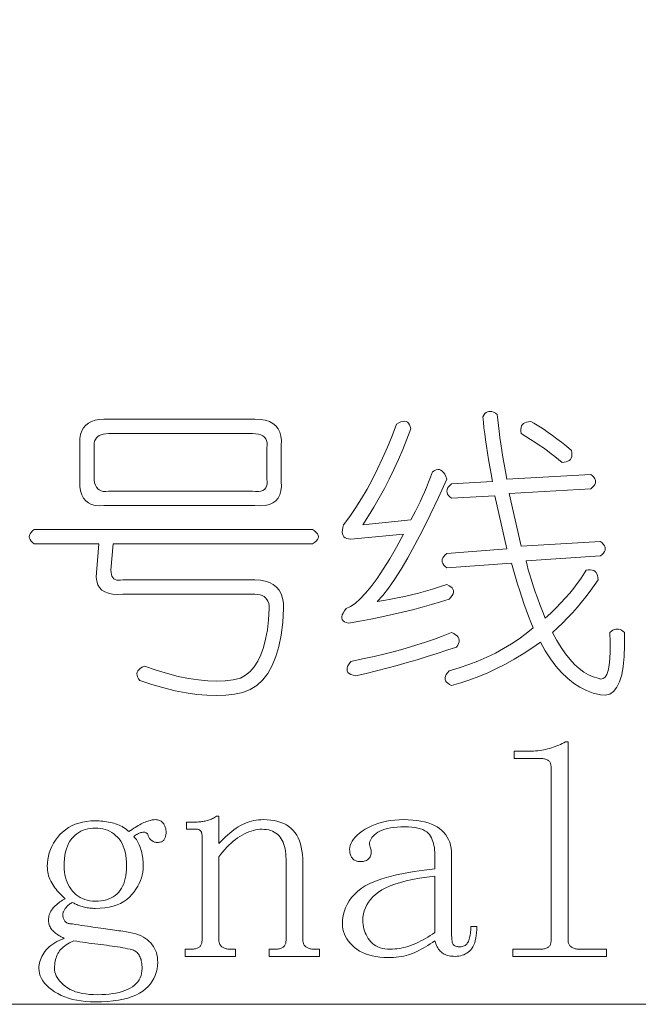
# Model space of a CAD drawing. Extents: x 1 to 297, y 1 to 210.
# Tile 167 of 171: x 209.77 to 215.66, y 94.18 to 103.56. Entities that reach past the tile are written whole.
import ezdxf

# ---------------------------------------------------------------- set-up
doc = ezdxf.new("R2010")
doc.units = 0

msp = doc.modelspace()

# ---------------------------------------------------------------- linework, layer by layer
at = {"color": 7, "lineweight": 13}
msp.add_lwpolyline([(196.6794, 103.5631), (205.8636, 94.1778), (239.0465, 94.1778)], dxfattribs=at)
for points in [[(214.315, 99.8007), (214.3201, 99.7492), (214.326, 99.6955), (214.3329, 99.6395), (214.3407, 99.5812), (214.3493, 99.5207), (214.3589, 99.4578), (214.3694, 99.3927), (214.3809, 99.3252), (214.3932, 99.2555), (214.4065, 99.1835), (215.2065, 99.2292), (215.2229, 99.2155), (215.2357, 99.2018), (215.2449, 99.1881), (215.2504, 99.1744), (215.2522, 99.1607), (215.2504, 99.1469), (215.2449, 99.1332), (215.2357, 99.1195), (215.2229, 99.1058), (215.2065, 99.0921), (214.4293, 99.0464), (214.5436, 98.5435), (215.2979, 98.5892), (215.3144, 98.5755), (215.3272, 98.5618), (215.3363, 98.5481), (215.3418, 98.5344), (215.3436, 98.5207), (215.3418, 98.5069), (215.3363, 98.4932), (215.3272, 98.4795), (215.3144, 98.4658), (215.2979, 98.4521), (214.5893, 98.4064), (214.5994, 98.3639), (214.6113, 98.3186), (214.625, 98.2706), (214.6405, 98.2199), (214.6579, 98.1664), (214.6771, 98.1101), (214.6981, 98.0512), (214.721, 97.9895), (214.7457, 97.925), (214.7722, 97.8578), (214.8254, 97.9076), (214.8755, 97.9565), (214.9224, 98.0045), (214.966, 98.0516), (215.0065, 98.0978), (215.0437, 98.1431), (215.0778, 98.1874), (215.1086, 98.2308), (215.1363, 98.2733), (215.1608, 98.3149), (215.1825, 98.3181), (215.2019, 98.3186), (215.219, 98.3163), (215.2339, 98.3113), (215.2465, 98.3035), (215.2568, 98.293), (215.2648, 98.2797), (215.2705, 98.2637), (215.2739, 98.245), (215.275, 98.2235), (215.2378, 98.1691), (215.1992, 98.1156), (215.1592, 98.0631), (215.1178, 98.0114), (215.075, 97.9607), (215.0309, 97.9108), (214.9854, 97.8619), (214.9386, 97.8139), (214.8904, 97.7668), (214.8408, 97.7207), (214.8821, 97.6464), (214.924, 97.5789), (214.9662, 97.5184), (215.009, 97.4647), (215.0522, 97.4178), (215.0958, 97.3778), (215.14, 97.3447), (215.1845, 97.3184), (215.2296, 97.2989), (215.275, 97.2864), (215.3009, 97.2784), (215.3235, 97.2818), (215.3429, 97.2967), (215.3592, 97.3229), (215.3722, 97.3607), (215.382, 97.4098), (215.3886, 97.4704), (215.3921, 97.5424), (215.3923, 97.6258), (215.3893, 97.7207), (215.403, 97.733), (215.4168, 97.7426), (215.4305, 97.7495), (215.4442, 97.7536), (215.4579, 97.7549), (215.4716, 97.7536), (215.4853, 97.7495), (215.499, 97.7426), (215.5128, 97.733), (215.5265, 97.7207), (215.5283, 97.5995), (215.5246, 97.4921), (215.5155, 97.3984), (215.5009, 97.3184), (215.4808, 97.2521), (215.4552, 97.1995), (215.4241, 97.1607), (215.3875, 97.1355), (215.3454, 97.1241), (215.2979, 97.1264), (215.2305, 97.1437), (215.1653, 97.1684), (215.1025, 97.2004), (215.0419, 97.2397), (214.9836, 97.2864), (214.9276, 97.3403), (214.8739, 97.4016), (214.8225, 97.4701), (214.7733, 97.546), (214.7265, 97.6292), (214.644, 97.5716), (214.561, 97.5177), (214.4776, 97.4674), (214.3937, 97.4208), (214.3093, 97.3778), (214.2245, 97.3385), (214.1393, 97.3028), (214.0536, 97.2708), (213.9674, 97.2425), (213.8808, 97.2178), (213.86, 97.2274), (213.8433, 97.2379), (213.8307, 97.2493), (213.8223, 97.2617), (213.8179, 97.2749), (213.8177, 97.2891), (213.8216, 97.3042), (213.8296, 97.3202), (213.8417, 97.3371), (213.8579, 97.3549), (213.9523, 97.3837), (214.0435, 97.4153), (214.1315, 97.4496), (214.2163, 97.4866), (214.2979, 97.5264), (214.3763, 97.5689), (214.4515, 97.6141), (214.5235, 97.6621), (214.5923, 97.7129), (214.6579, 97.7664), (214.6353, 97.8219), (214.6131, 97.8788), (214.5914, 97.9371), (214.5701, 97.9968), (214.5493, 98.0578), (214.529, 98.1202), (214.5091, 98.184), (214.4897, 98.2491), (214.4707, 98.3156), (214.4522, 98.3835), (213.8351, 98.3378), (213.8186, 98.3515), (213.8058, 98.3652), (213.7966, 98.3789), (213.7912, 98.3927), (213.7893, 98.4064), (213.7912, 98.4201), (213.7966, 98.4338), (213.8058, 98.4475), (213.8186, 98.4612), (213.8351, 98.4749), (214.4065, 98.5207), (214.2922, 99.0235), (213.8808, 99.0007), (213.8643, 99.0144), (213.8515, 99.0281), (213.8424, 99.0418), (213.8369, 99.0555), (213.8351, 99.0692), (213.8369, 99.0829), (213.8424, 99.0967), (213.8515, 99.1104), (213.8643, 99.1241), (213.8808, 99.1378), (214.2693, 99.1607), (214.2561, 99.2327), (214.2437, 99.3024), (214.2323, 99.3698), (214.2218, 99.4349), (214.2122, 99.4978), (214.2035, 99.5584), (214.1957, 99.6167), (214.1889, 99.6727), (214.1829, 99.7264), (214.1779, 99.7778), (214.1875, 99.7945), (214.198, 99.808), (214.2094, 99.8183), (214.2218, 99.8253), (214.235, 99.8292), (214.2492, 99.8299), (214.2643, 99.8274), (214.2803, 99.8217), (214.2972, 99.8128)], [(210.5665, 99.7549), (212.0065, 99.7549), (212.0584, 99.7524), (212.1043, 99.7449), (212.1443, 99.7323), (212.1784, 99.7147), (212.2065, 99.6921), (212.2286, 99.6644), (212.2449, 99.6317), (212.2552, 99.594), (212.2595, 99.5513), (212.2579, 99.5035), (212.2579, 99.1607), (212.2595, 99.1131), (212.2552, 99.0711), (212.2449, 99.0345), (212.2286, 99.0034), (212.2065, 98.9778), (212.1784, 98.9577), (212.1443, 98.9431), (212.1043, 98.9339), (212.0584, 98.9303), (212.0065, 98.9321), (210.5665, 98.9321), (210.523, 98.9303), (210.4842, 98.9339), (210.4499, 98.9431), (210.4202, 98.9577), (210.3951, 98.9778), (210.3745, 99.0034), (210.3585, 99.0345), (210.347, 99.0711), (210.3402, 99.1131), (210.3379, 99.1607), (210.3379, 99.5264), (210.3402, 99.5698), (210.347, 99.6087), (210.3585, 99.6429), (210.3745, 99.6727), (210.3951, 99.6978), (210.4202, 99.7184), (210.4499, 99.7344), (210.4842, 99.7458), (210.523, 99.7527)], [(213.355, 99.7092), (213.377, 99.7211), (213.3971, 99.7293), (213.4154, 99.7339), (213.4318, 99.7348), (213.4465, 99.7321), (213.4593, 99.7257), (213.4702, 99.7156), (213.4794, 99.7019), (213.4867, 99.6845), (213.4922, 99.6635), (213.4547, 99.5639), (213.4154, 99.466), (213.3743, 99.37), (213.3313, 99.2759), (213.2865, 99.1835), (213.2398, 99.093), (213.1914, 99.0043), (213.1411, 98.9175), (213.089, 98.8324), (213.035, 98.7492), (213.4922, 98.7949), (213.5148, 98.8365), (213.537, 98.8791), (213.5587, 98.9225), (213.58, 98.9668), (213.6008, 99.0121), (213.6211, 99.0583), (213.641, 99.1053), (213.6604, 99.1533), (213.6794, 99.2023), (213.6979, 99.2521), (213.7157, 99.2637), (213.7327, 99.2713), (213.7486, 99.2747), (213.7637, 99.274), (213.7779, 99.2692), (213.7912, 99.2603), (213.8035, 99.2473), (213.8149, 99.2301), (213.8254, 99.2089), (213.8351, 99.1835), (213.7544, 99.0073), (213.6769, 98.8443), (213.6026, 98.6946), (213.5315, 98.5581), (213.4636, 98.4349), (213.3989, 98.325), (213.3374, 98.2283), (213.2792, 98.1449), (213.2241, 98.0747), (213.1722, 98.0178), (213.2364, 98.0276), (213.3011, 98.0388), (213.3662, 98.0514), (213.4318, 98.0653), (213.4979, 98.0807), (213.5644, 98.0973), (213.6314, 98.1154), (213.6988, 98.1348), (213.7667, 98.1556), (213.8351, 98.1778), (213.8559, 98.1682), (213.8725, 98.1577), (213.8851, 98.1463), (213.8936, 98.1339), (213.8979, 98.1207), (213.8981, 98.1065), (213.8942, 98.0914), (213.8862, 98.0754), (213.8741, 98.0585), (213.8579, 98.0407), (213.7742, 98.0137), (213.6879, 97.9876), (213.5987, 97.9625), (213.5068, 97.9383), (213.4122, 97.9149), (213.3148, 97.8925), (213.2147, 97.8711), (213.1118, 97.8505), (213.0062, 97.8308), (212.8979, 97.8121), (212.8771, 97.8176), (212.8604, 97.8249), (212.8478, 97.834), (212.8394, 97.845), (212.8351, 97.8578), (212.8348, 97.8724), (212.8387, 97.8889), (212.8467, 97.9072), (212.8588, 97.9273), (212.875, 97.9492), (212.9176, 97.9687), (212.9628, 97.9995), (213.0108, 98.0418), (213.0616, 98.0955), (213.1151, 98.1607), (213.1713, 98.2372), (213.2302, 98.3252), (213.292, 98.4247), (213.3564, 98.5355), (213.4236, 98.6578), (212.9208, 98.6121), (212.8995, 98.6135), (212.8814, 98.6176), (212.8666, 98.6244), (212.8549, 98.634), (212.8465, 98.6464), (212.8412, 98.6615), (212.8392, 98.6793), (212.8403, 98.6999), (212.8447, 98.7232), (212.8522, 98.7492), (212.9107, 98.8288), (212.9674, 98.912), (213.0222, 98.9988), (213.0753, 99.0893), (213.1265, 99.1835), (213.1758, 99.2813), (213.2234, 99.3828), (213.2691, 99.488), (213.313, 99.5968)], [(214.635, 99.7321), (214.6636, 99.717), (214.6945, 99.6992), (214.7276, 99.6786), (214.763, 99.6553), (214.8008, 99.6292), (214.8408, 99.6004), (214.883, 99.5689), (214.9276, 99.5346), (214.9745, 99.4976), (215.0236, 99.4578), (215.0268, 99.4361), (215.0273, 99.4167), (215.025, 99.3995), (215.02, 99.3847), (215.0122, 99.3721), (215.0017, 99.3618), (214.9884, 99.3538), (214.9724, 99.3481), (214.9537, 99.3447), (214.9322, 99.3435), (214.8995, 99.3709), (214.8654, 99.3984), (214.83, 99.4258), (214.7932, 99.4532), (214.7551, 99.4807), (214.7155, 99.5081), (214.6746, 99.5355), (214.6323, 99.5629), (214.5886, 99.5904), (214.5436, 99.6178), (214.5404, 99.6395), (214.54, 99.6589), (214.5423, 99.6761), (214.5473, 99.6909), (214.555, 99.7035), (214.5656, 99.7138), (214.5788, 99.7218), (214.5948, 99.7275), (214.6136, 99.7309)], [(212.1208, 99.4807), (212.1235, 99.5067), (212.1226, 99.53), (212.118, 99.5506), (212.1098, 99.5684), (212.0979, 99.5835), (212.0824, 99.5959), (212.0632, 99.6055), (212.0403, 99.6123), (212.0138, 99.6164), (211.9836, 99.6178), (210.6122, 99.6178), (210.5861, 99.6167), (210.5628, 99.6132), (210.5423, 99.6075), (210.5244, 99.5995), (210.5093, 99.5892), (210.497, 99.5767), (210.4874, 99.5618), (210.4805, 99.5447), (210.4764, 99.5252), (210.4751, 99.5035), (210.4751, 99.2064), (210.4764, 99.1762), (210.4805, 99.1497), (210.4874, 99.1268), (210.497, 99.1076), (210.5093, 99.0921), (210.5244, 99.0802), (210.5423, 99.072), (210.5628, 99.0674), (210.5861, 99.0665), (210.6122, 99.0692), (211.9836, 99.0692), (212.0138, 99.0663), (212.0403, 99.0665), (212.0632, 99.0699), (212.0824, 99.0765), (212.0979, 99.0864), (212.1098, 99.0994), (212.118, 99.1156), (212.1226, 99.1351), (212.1235, 99.1577), (212.1208, 99.1835)], [(209.9036, 98.7035), (212.555, 98.7035), (212.5756, 98.6898), (212.5916, 98.6761), (212.603, 98.6624), (212.6099, 98.6487), (212.6122, 98.6349), (212.6099, 98.6212), (212.603, 98.6075), (212.5916, 98.5938), (212.5756, 98.5801), (212.555, 98.5664), (210.6579, 98.5664), (210.635, 98.3149), (210.6362, 98.2935), (210.6396, 98.2747), (210.6453, 98.2587), (210.6533, 98.2455), (210.6636, 98.2349), (210.6762, 98.2272), (210.691, 98.2221), (210.7082, 98.2199), (210.7276, 98.2203), (210.7493, 98.2235), (212.0065, 98.2235), (212.0586, 98.2208), (212.1052, 98.2125), (212.1464, 98.1988), (212.182, 98.1796), (212.2122, 98.1549), (212.2369, 98.1248), (212.2561, 98.0891), (212.2698, 98.048), (212.278, 98.0013), (212.2808, 97.9492), (212.2728, 97.8178), (212.2579, 97.6978), (212.2362, 97.5892), (212.2076, 97.4921), (212.1722, 97.4064), (212.1299, 97.3321), (212.0808, 97.2692), (212.0248, 97.2178), (211.9619, 97.1778), (211.8922, 97.1492), (211.8124, 97.1339), (211.7285, 97.1245), (211.6405, 97.1211), (211.5484, 97.1236), (211.4522, 97.1321), (211.3519, 97.1465), (211.2474, 97.1668), (211.1388, 97.1931), (211.0261, 97.2253), (210.9093, 97.2635), (210.8974, 97.2813), (210.8892, 97.2983), (210.8846, 97.3143), (210.8837, 97.3293), (210.8865, 97.3435), (210.8929, 97.3568), (210.9029, 97.3691), (210.9166, 97.3805), (210.934, 97.3911), (210.955, 97.4007), (211.067, 97.3625), (211.1745, 97.3303), (211.2773, 97.304), (211.3756, 97.2836), (211.4693, 97.2692), (211.5585, 97.2608), (211.6431, 97.2583), (211.7231, 97.2617), (211.7985, 97.2711), (211.8693, 97.2864), (211.9173, 97.3136), (211.9608, 97.3495), (211.9996, 97.394), (212.0339, 97.4473), (212.0636, 97.5092), (212.0888, 97.5799), (212.1093, 97.6592), (212.1253, 97.7472), (212.1368, 97.8439), (212.1436, 97.9492), (212.1422, 97.9753), (212.1381, 97.9986), (212.1313, 98.0192), (212.1217, 98.037), (212.1093, 98.0521), (212.0942, 98.0644), (212.0764, 98.074), (212.0558, 98.0809), (212.0325, 98.085), (212.0065, 98.0864), (210.7493, 98.0864), (210.6974, 98.0843), (210.6515, 98.0873), (210.6115, 98.0953), (210.5774, 98.1083), (210.5493, 98.1264), (210.5272, 98.1495), (210.5109, 98.1776), (210.5006, 98.2107), (210.4963, 98.2489), (210.4979, 98.2921), (210.5208, 98.5664), (209.9036, 98.5664), (209.8872, 98.5801), (209.8744, 98.5938), (209.8652, 98.6075), (209.8597, 98.6212), (209.8579, 98.6349), (209.8597, 98.6487), (209.8652, 98.6624), (209.8744, 98.6761), (209.8872, 98.6898)], [(213.8808, 97.7207), (213.9018, 97.7111), (213.9192, 97.7005), (213.9329, 97.6891), (213.9429, 97.6768), (213.9493, 97.6635), (213.9521, 97.6493), (213.9512, 97.6343), (213.9466, 97.6183), (213.9384, 97.6013), (213.9265, 97.5835), (213.8346, 97.552), (213.7418, 97.5213), (213.6481, 97.4916), (213.5535, 97.4628), (213.4579, 97.4349), (213.3615, 97.408), (213.2641, 97.3819), (213.1658, 97.3568), (213.0666, 97.3325), (212.9665, 97.3092), (212.9413, 97.3147), (212.9208, 97.322), (212.9048, 97.3312), (212.8933, 97.3421), (212.8865, 97.3549), (212.8842, 97.3696), (212.8865, 97.386), (212.8933, 97.4043), (212.9048, 97.4244), (212.9208, 97.4464), (213.0332, 97.4697), (213.142, 97.4939), (213.2472, 97.5191), (213.3486, 97.5451), (213.4465, 97.5721), (213.5406, 97.6), (213.6312, 97.6288), (213.718, 97.6585), (213.8012, 97.6891)], [(214.6008, 96.5892), (214.6212, 96.5895), (214.6414, 96.5901), (214.6614, 96.5913), (214.6812, 96.5929), (214.7008, 96.5949), (214.7201, 96.5975), (214.7392, 96.6004), (214.758, 96.6039), (214.7766, 96.6077), (214.795, 96.6121), (214.8132, 96.6169), (214.8312, 96.6221), (214.8489, 96.6279), (214.8664, 96.634), (214.8836, 96.6407), (214.9007, 96.6478), (214.9174, 96.6553), (214.934, 96.6633), (214.9504, 96.6717), (214.9665, 96.6807), (214.9893, 96.6807), (214.9893, 94.7949), (214.9896, 94.786), (214.9905, 94.7776), (214.9919, 94.7696), (214.9939, 94.762), (214.9965, 94.755), (214.9996, 94.7483), (215.0033, 94.7421), (215.0076, 94.7364), (215.0125, 94.7312), (215.0179, 94.7264), (215.0238, 94.722), (215.03, 94.7181), (215.0366, 94.7147), (215.0435, 94.7117), (215.0508, 94.7092), (215.0584, 94.7072), (215.0663, 94.7056), (215.0746, 94.7044), (215.0832, 94.7038), (215.0922, 94.7035), (215.355, 94.7035), (215.355, 94.6349), (214.4636, 94.6349), (214.4636, 94.7035), (214.7265, 94.7035), (214.7376, 94.7038), (214.748, 94.7044), (214.7577, 94.7056), (214.7667, 94.7072), (214.775, 94.7092), (214.7827, 94.7117), (214.7897, 94.7147), (214.796, 94.7181), (214.8016, 94.722), (214.8065, 94.7264), (214.8108, 94.7312), (214.8147, 94.7364), (214.8181, 94.7421), (214.8211, 94.7483), (214.8236, 94.755), (214.8257, 94.762), (214.8273, 94.7696), (214.8284, 94.7776), (214.8291, 94.786), (214.8293, 94.7949), (214.8293, 96.4292), (214.8291, 96.4381), (214.8284, 96.4466), (214.8273, 96.4546), (214.8257, 96.4622), (214.8236, 96.4692), (214.8211, 96.4759), (214.8181, 96.482), (214.8147, 96.4877), (214.8108, 96.493), (214.8065, 96.4978), (214.8016, 96.5022), (214.796, 96.506), (214.7897, 96.5095), (214.7827, 96.5124), (214.775, 96.5149), (214.7667, 96.517), (214.7577, 96.5186), (214.748, 96.5197), (214.7376, 96.5204), (214.7265, 96.5207), (214.4751, 96.5207), (214.4751, 96.5892)], [(210.7493, 94.8749), (210.7827, 94.8699), (210.8142, 94.8637), (210.844, 94.8566), (210.8718, 94.8484), (210.8979, 94.8392), (210.9221, 94.829), (210.9445, 94.8177), (210.9651, 94.8055), (210.9838, 94.7921), (211.0008, 94.7778), (211.016, 94.7624), (211.0296, 94.746), (211.0416, 94.7286), (211.052, 94.7101), (211.0608, 94.6907), (211.068, 94.6702), (211.0736, 94.6486), (211.0776, 94.626), (211.08, 94.6024), (211.0808, 94.5778), (211.0793, 94.5442), (211.075, 94.512), (211.0679, 94.4811), (211.0579, 94.4516), (211.045, 94.4235), (211.0293, 94.3968), (211.0108, 94.3714), (210.9893, 94.3474), (210.965, 94.3248), (210.9379, 94.3035), (210.9077, 94.284), (210.8741, 94.2665), (210.8373, 94.2511), (210.7971, 94.2377), (210.7536, 94.2264), (210.7068, 94.2171), (210.6567, 94.2099), (210.6033, 94.2048), (210.5465, 94.2017), (210.4865, 94.2007), (210.4394, 94.2016), (210.3941, 94.2045), (210.3507, 94.2094), (210.3091, 94.2162), (210.2693, 94.2249), (210.2314, 94.2356), (210.1953, 94.2483), (210.161, 94.2628), (210.1285, 94.2794), (210.0979, 94.2978), (210.0697, 94.3175), (210.0444, 94.3378), (210.0221, 94.3587), (210.0028, 94.3801), (209.9865, 94.4021), (209.9731, 94.4247), (209.9627, 94.4478), (209.9553, 94.4715), (209.9508, 94.4958), (209.9493, 94.5207), (209.9499, 94.5367), (209.9516, 94.5527), (209.9545, 94.5687), (209.9585, 94.5847), (209.9636, 94.6007), (209.9699, 94.6167), (209.9773, 94.6327), (209.9859, 94.6487), (209.9956, 94.6647), (210.0065, 94.6807), (210.0186, 94.6963), (210.0321, 94.7113), (210.0469, 94.7256), (210.0632, 94.7392), (210.0808, 94.7521), (210.0997, 94.7643), (210.1201, 94.7759), (210.1418, 94.7867), (210.1649, 94.7969), (210.1893, 94.8064), (210.1759, 94.8133), (210.163, 94.8203), (210.1508, 94.8275), (210.139, 94.8347), (210.1279, 94.8421), (210.1173, 94.8496), (210.1073, 94.8572), (210.0979, 94.8649), (210.0891, 94.8727), (210.0808, 94.8807), (210.0732, 94.8888), (210.0664, 94.8973), (210.0604, 94.9062), (210.0552, 94.9154), (210.0508, 94.9249), (210.0472, 94.9348), (210.0444, 94.9451), (210.0424, 94.9556), (210.0412, 94.9665), (210.0408, 94.9778), (210.0412, 94.9913), (210.0426, 95.0045), (210.0449, 95.0174), (210.0481, 95.0299), (210.0522, 95.0421), (210.0572, 95.0539), (210.0632, 95.0654), (210.07, 95.0765), (210.0778, 95.0873), (210.0865, 95.0978), (210.0958, 95.1079), (210.1057, 95.1177), (210.116, 95.1271), (210.1267, 95.1362), (210.1379, 95.145), (210.1496, 95.1534), (210.1617, 95.1614), (210.1742, 95.1691), (210.1873, 95.1765), (210.2008, 95.1835), (210.1872, 95.1952), (210.174, 95.2073), (210.1612, 95.2199), (210.1487, 95.2329), (210.1365, 95.2464), (210.1246, 95.2603), (210.1132, 95.2747), (210.102, 95.2896), (210.0912, 95.3049), (210.0808, 95.3207), (210.071, 95.3368), (210.0622, 95.3531), (210.0545, 95.3697), (210.0479, 95.3865), (210.0422, 95.4035), (210.0376, 95.4208), (210.034, 95.4383), (210.0314, 95.456), (210.0298, 95.4739), (210.0293, 95.4921), (210.0305, 95.526), (210.0341, 95.5591), (210.0401, 95.5913), (210.0485, 95.6228), (210.0593, 95.6535), (210.0725, 95.6834), (210.0881, 95.7125), (210.1061, 95.7408), (210.1265, 95.7683), (210.1493, 95.7949), (210.1743, 95.8199), (210.2012, 95.8423), (210.2301, 95.862), (210.2609, 95.8791), (210.2936, 95.8935), (210.3283, 95.9053), (210.3649, 95.9146), (210.4035, 95.9211), (210.444, 95.9251), (210.4865, 95.9264), (210.5047, 95.9261), (210.5228, 95.9255), (210.5408, 95.9243), (210.5587, 95.9227), (210.5765, 95.9207), (210.5941, 95.9181), (210.6117, 95.9152), (210.6291, 95.9118), (210.6464, 95.9079), (210.6636, 95.9035), (210.6805, 95.8986), (210.6968, 95.893), (210.7125, 95.8867), (210.7276, 95.8797), (210.7422, 95.8721), (210.7562, 95.8637), (210.7696, 95.8547), (210.7825, 95.845), (210.7948, 95.8346), (210.8065, 95.8235), (210.8223, 95.8347), (210.8378, 95.8452), (210.8529, 95.8552), (210.8677, 95.8647), (210.8822, 95.8735), (210.8963, 95.8818), (210.9101, 95.8895), (210.9235, 95.8967), (210.9366, 95.9032), (210.9493, 95.9092), (210.9617, 95.9147), (210.9738, 95.9195), (210.9855, 95.9238), (210.9969, 95.9275), (211.0079, 95.9307), (211.0186, 95.9332), (211.0289, 95.9352), (211.0389, 95.9367), (211.0486, 95.9375), (211.0579, 95.9378), (211.069, 95.9374), (211.0794, 95.9362), (211.0891, 95.9342), (211.0981, 95.9314), (211.1065, 95.9278), (211.1141, 95.9234), (211.1211, 95.9182), (211.1274, 95.9122), (211.133, 95.9054), (211.1379, 95.8978), (211.1422, 95.8899), (211.1461, 95.882), (211.1496, 95.8743), (211.1525, 95.8667), (211.155, 95.8592), (211.1571, 95.8519), (211.1587, 95.8446), (211.1599, 95.8375), (211.1605, 95.8304), (211.1608, 95.8235), (211.1606, 95.8145), (211.1601, 95.8059), (211.1592, 95.7976), (211.158, 95.7897), (211.1565, 95.7821), (211.1546, 95.7748), (211.1524, 95.7679), (211.1498, 95.7613), (211.1469, 95.7551), (211.1436, 95.7492), (211.1399, 95.7438), (211.1356, 95.7389), (211.1308, 95.7347), (211.1253, 95.7309), (211.1193, 95.7278), (211.1128, 95.7252), (211.1056, 95.7232), (211.0979, 95.7218), (211.0896, 95.7209), (211.0808, 95.7207), (211.074, 95.7208), (211.0675, 95.7213), (211.0612, 95.7222), (211.0552, 95.7234), (211.0493, 95.7249), (211.0437, 95.7268), (211.0384, 95.7291), (211.0332, 95.7316), (211.0283, 95.7346), (211.0236, 95.7378), (211.0192, 95.7414), (211.0149, 95.7453), (211.0109, 95.7496), (211.0072, 95.7543), (211.0036, 95.7592), (211.0003, 95.7645), (210.9972, 95.7702), (210.9944, 95.7762), (210.9917, 95.7825), (210.9893, 95.7892), (210.9868, 95.7957), (210.9836, 95.8013), (210.9799, 95.8062), (210.9756, 95.8103), (210.9708, 95.8135), (210.9653, 95.816), (210.9593, 95.8176), (210.9528, 95.8185), (210.9456, 95.8186), (210.9379, 95.8178), (210.9298, 95.8164), (210.9217, 95.8144), (210.9134, 95.8118), (210.905, 95.8087), (210.8965, 95.8049), (210.8878, 95.8007), (210.8791, 95.7958), (210.8702, 95.7904), (210.8613, 95.7844), (210.8522, 95.7778), (210.8611, 95.7683), (210.8696, 95.7581), (210.8776, 95.7473), (210.8851, 95.7357), (210.8922, 95.7235), (210.8988, 95.7106), (210.905, 95.697), (210.9107, 95.6827), (210.916, 95.6677), (210.9208, 95.6521), (210.9251, 95.6361), (210.929, 95.6201), (210.9324, 95.6041), (210.9354, 95.5881), (210.9379, 95.5721), (210.94, 95.5561), (210.9416, 95.5401), (210.9427, 95.5241), (210.9434, 95.5081), (210.9436, 95.4921), (210.9425, 95.4647), (210.9393, 95.4375), (210.9338, 95.4103), (210.9262, 95.3833), (210.9165, 95.3564), (210.9045, 95.3296), (210.8904, 95.3029), (210.8741, 95.2763), (210.8557, 95.2499), (210.8351, 95.2235), (210.812, 95.1985), (210.7864, 95.1762), (210.7581, 95.1565), (210.7272, 95.1394), (210.6936, 95.1249), (210.6574, 95.1131), (210.6187, 95.1039), (210.5772, 95.0974), (210.5332, 95.0934), (210.4865, 95.0921), (210.4729, 95.0923), (210.4595, 95.0928), (210.4464, 95.0936), (210.4334, 95.0948), (210.4208, 95.0964), (210.4083, 95.0983), (210.3961, 95.1005), (210.3841, 95.1031), (210.3723, 95.106), (210.3608, 95.1092), (210.3496, 95.1127), (210.3388, 95.1163), (210.3285, 95.12), (210.3187, 95.1239), (210.3093, 95.1278), (210.3004, 95.1319), (210.292, 95.136), (210.284, 95.1403), (210.2764, 95.1447), (210.2693, 95.1492), (210.2604, 95.1445), (210.252, 95.1396), (210.244, 95.1345), (210.2364, 95.1291), (210.2293, 95.1235), (210.2227, 95.1177), (210.2165, 95.1116), (210.2108, 95.1053), (210.2056, 95.0988), (210.2008, 95.0921), (210.1964, 95.0854), (210.1925, 95.0788), (210.1891, 95.0725), (210.1861, 95.0665), (210.1836, 95.0607), (210.1816, 95.0551), (210.18, 95.0497), (210.1788, 95.0445), (210.1781, 95.0396), (210.1779, 95.035), (210.1781, 95.026), (210.1788, 95.0176), (210.18, 95.0096), (210.1816, 95.002), (210.1836, 94.9949), (210.1861, 94.9883), (210.1891, 94.9821), (210.1925, 94.9764), (210.1964, 94.9712), (210.2008, 94.9664), (210.2056, 94.962), (210.2108, 94.9581), (210.2165, 94.9547), (210.2227, 94.9517), (210.2293, 94.9492), (210.2364, 94.9472), (210.244, 94.9456), (210.252, 94.9444), (210.2604, 94.9437), (210.2693, 94.9435), (210.2988, 94.939), (210.3276, 94.9346), (210.3559, 94.9303), (210.3836, 94.9261), (210.4108, 94.9221), (210.4373, 94.9181), (210.4633, 94.9143), (210.4888, 94.9106), (210.5136, 94.907), (210.5379, 94.9035), (210.5616, 94.9001), (210.5848, 94.8969), (210.6073, 94.8937), (210.6293, 94.8907), (210.6508, 94.8878), (210.6716, 94.885), (210.6919, 94.8823), (210.7116, 94.8797), (210.7308, 94.8773)], [(211.3436, 94.6349), (211.3436, 94.7035), (211.4008, 94.7035), (211.4118, 94.7038), (211.4222, 94.7044), (211.432, 94.7056), (211.441, 94.7072), (211.4493, 94.7092), (211.457, 94.7117), (211.464, 94.7147), (211.4702, 94.7181), (211.4758, 94.722), (211.4808, 94.7264), (211.4851, 94.7312), (211.489, 94.7364), (211.4924, 94.7421), (211.4954, 94.7483), (211.4979, 94.755), (211.5, 94.762), (211.5016, 94.7696), (211.5027, 94.7776), (211.5034, 94.786), (211.5036, 94.7949), (211.5036, 95.7778), (211.5035, 95.7845), (211.5032, 95.7908), (211.5026, 95.7968), (211.5018, 95.8025), (211.5008, 95.8078), (211.4995, 95.8128), (211.498, 95.8174), (211.4963, 95.8217), (211.4944, 95.8256), (211.4922, 95.8292), (211.4897, 95.8325), (211.4867, 95.8354), (211.4833, 95.838), (211.4794, 95.8402), (211.4751, 95.8421), (211.4702, 95.8436), (211.465, 95.8448), (211.4593, 95.8457), (211.4531, 95.8462), (211.4465, 95.8464), (211.355, 95.8464), (211.355, 95.9149), (211.435, 95.9149), (211.4464, 95.9151), (211.4577, 95.9154), (211.4688, 95.916), (211.4798, 95.9168), (211.4908, 95.9178), (211.5016, 95.9191), (211.5123, 95.9205), (211.5228, 95.9223), (211.5333, 95.9242), (211.5436, 95.9264), (211.5538, 95.9289), (211.564, 95.9319), (211.574, 95.9353), (211.5838, 95.9392), (211.5936, 95.9435), (211.6033, 95.9483), (211.6128, 95.9536), (211.6222, 95.9593), (211.6316, 95.9655), (211.6408, 95.9721), (211.6636, 95.9721), (211.6636, 95.7092), (211.6842, 95.7315), (211.7048, 95.7527), (211.7253, 95.7727), (211.7459, 95.7915), (211.7665, 95.8092), (211.787, 95.8258), (211.8076, 95.8412), (211.8282, 95.8555), (211.8488, 95.8687), (211.8693, 95.8807), (211.89, 95.8915), (211.9109, 95.9012), (211.9321, 95.9098), (211.9534, 95.9172), (211.9751, 95.9235), (211.9969, 95.9287), (212.0189, 95.9327), (212.0412, 95.9355), (212.0637, 95.9372), (212.0865, 95.9378), (212.1243, 95.9368), (212.1601, 95.9337), (212.1938, 95.9286), (212.2254, 95.9213), (212.2551, 95.9121), (212.2826, 95.9008), (212.3081, 95.8874), (212.3315, 95.872), (212.3529, 95.8545), (212.3722, 95.8349), (212.3896, 95.8133), (212.4051, 95.7897), (212.4188, 95.764), (212.4307, 95.7362), (212.4408, 95.7064), (212.449, 95.6745), (212.4554, 95.6405), (212.46, 95.6045), (212.4627, 95.5665), (212.4636, 95.5264), (212.4636, 94.7949), (212.4639, 94.786), (212.4648, 94.7776), (212.4662, 94.7696), (212.4682, 94.762), (212.4708, 94.755), (212.4739, 94.7483), (212.4776, 94.7421), (212.4819, 94.7364), (212.4868, 94.7312), (212.4922, 94.7264), (212.4981, 94.722), (212.5043, 94.7181), (212.5109, 94.7147), (212.5178, 94.7117), (212.525, 94.7092), (212.5326, 94.7072), (212.5406, 94.7056), (212.5489, 94.7044), (212.5575, 94.7038), (212.5665, 94.7035), (212.6236, 94.7035), (212.6236, 94.6349), (212.1436, 94.6349), (212.1436, 94.7035), (212.2008, 94.7035), (212.2119, 94.7038), (212.2222, 94.7044), (212.232, 94.7056), (212.241, 94.7072), (212.2493, 94.7092), (212.257, 94.7117), (212.264, 94.7147), (212.2702, 94.7181), (212.2758, 94.722), (212.2808, 94.7264), (212.2851, 94.7312), (212.289, 94.7364), (212.2924, 94.7421), (212.2954, 94.7483), (212.2979, 94.755), (212.3, 94.762), (212.3016, 94.7696), (212.3027, 94.7776), (212.3034, 94.786), (212.3036, 94.7949), (212.3036, 95.5607), (212.303, 95.5875), (212.3013, 95.613), (212.2985, 95.6373), (212.2945, 95.6603), (212.2893, 95.6821), (212.2831, 95.7026), (212.2756, 95.7219), (212.267, 95.7399), (212.2573, 95.7566), (212.2465, 95.7721), (212.2345, 95.7862), (212.2213, 95.7988), (212.207, 95.81), (212.1916, 95.8196), (212.175, 95.8278), (212.1573, 95.8345), (212.1385, 95.8397), (212.1185, 95.8434), (212.0973, 95.8456), (212.075, 95.8464), (212.0544, 95.8457), (212.0337, 95.8436), (212.0128, 95.8402), (211.9919, 95.8354), (211.9708, 95.8292), (211.9496, 95.8217), (211.9283, 95.8128), (211.9068, 95.8025), (211.8853, 95.7908), (211.8636, 95.7778), (211.8421, 95.7635), (211.8209, 95.7481), (211.8, 95.7315), (211.7795, 95.7138), (211.7593, 95.6949), (211.7395, 95.6749), (211.72, 95.6538), (211.7009, 95.6315), (211.6821, 95.6081), (211.6636, 95.5835), (211.6636, 94.7949), (211.6639, 94.786), (211.6648, 94.7776), (211.6662, 94.7696), (211.6682, 94.762), (211.6708, 94.755), (211.6739, 94.7483), (211.6776, 94.7421), (211.6819, 94.7364), (211.6868, 94.7312), (211.6922, 94.7264), (211.6981, 94.722), (211.7043, 94.7181), (211.7109, 94.7147), (211.7178, 94.7117), (211.7251, 94.7092), (211.7327, 94.7072), (211.7406, 94.7056), (211.7489, 94.7044), (211.7575, 94.7038), (211.7665, 94.7035), (211.8236, 94.7035), (211.8236, 94.6349)], [(213.275, 94.6235), (213.2348, 94.6245), (213.1964, 94.6274), (213.1599, 94.6323), (213.1251, 94.6391), (213.0922, 94.6478), (213.0611, 94.6585), (213.0318, 94.6711), (213.0044, 94.6857), (212.9788, 94.7022), (212.955, 94.7207), (212.9333, 94.7404), (212.9139, 94.7607), (212.8968, 94.7815), (212.8819, 94.8029), (212.8693, 94.825), (212.859, 94.8475), (212.851, 94.8707), (212.8453, 94.8944), (212.8419, 94.9187), (212.8408, 94.9435), (212.8425, 94.9839), (212.8478, 95.0228), (212.8567, 95.0603), (212.8691, 95.0962), (212.885, 95.1307), (212.9045, 95.1636), (212.9276, 95.1951), (212.9541, 95.2251), (212.9843, 95.2536), (213.0179, 95.2807), (213.0568, 95.3062), (213.1027, 95.3303), (213.1556, 95.3528), (213.2154, 95.3739), (213.2822, 95.3935), (213.356, 95.4116), (213.4367, 95.4283), (213.5244, 95.4434), (213.6191, 95.4571), (213.7208, 95.4692), (213.7208, 95.6064), (213.7202, 95.6288), (213.7187, 95.6505), (213.7161, 95.6713), (213.7125, 95.6914), (213.7079, 95.7107), (213.7022, 95.7291), (213.6956, 95.7468), (213.6879, 95.7636), (213.6791, 95.7797), (213.6693, 95.7949), (213.6577, 95.8091), (213.6435, 95.8217), (213.6266, 95.8328), (213.6072, 95.8425), (213.5851, 95.8507), (213.5603, 95.8573), (213.5329, 95.8625), (213.5029, 95.8663), (213.4703, 95.8685), (213.435, 95.8692), (213.3973, 95.8686), (213.3619, 95.8667), (213.3288, 95.8636), (213.2979, 95.8592), (213.2693, 95.8535), (213.243, 95.8466), (213.219, 95.8384), (213.1973, 95.829), (213.1779, 95.8183), (213.1608, 95.8064), (213.1458, 95.7937), (213.1329, 95.781), (213.122, 95.7682), (213.1132, 95.7552), (213.1065, 95.7421), (213.1018, 95.7289), (213.0992, 95.7156), (213.0986, 95.7021), (213.1001, 95.6886), (213.1036, 95.6749), (213.1077, 95.6658), (213.1109, 95.6567), (213.1132, 95.6475), (213.1146, 95.6384), (213.1151, 95.6292), (213.1146, 95.6201), (213.1132, 95.6109), (213.1109, 95.6018), (213.1077, 95.5927), (213.1036, 95.5835), (213.0986, 95.5748), (213.0927, 95.5671), (213.0858, 95.5602), (213.078, 95.5543), (213.0693, 95.5492), (213.0597, 95.5451), (213.0492, 95.5419), (213.0378, 95.5396), (213.0255, 95.5383), (213.0122, 95.5378), (213.0032, 95.5381), (212.9946, 95.5389), (212.9863, 95.5404), (212.9784, 95.5424), (212.9708, 95.5449), (212.9635, 95.5481), (212.9566, 95.5518), (212.95, 95.5561), (212.9438, 95.561), (212.9379, 95.5664), (212.9325, 95.5724), (212.9276, 95.5789), (212.9233, 95.5861), (212.9196, 95.5938), (212.9165, 95.6021), (212.9139, 95.6109), (212.9119, 95.6204), (212.9105, 95.6304), (212.9096, 95.6409), (212.9093, 95.6521), (212.9108, 95.6725), (212.9153, 95.6928), (212.9227, 95.7128), (212.9331, 95.7325), (212.9465, 95.7521), (212.9628, 95.7714), (212.9821, 95.7905), (213.0044, 95.8093), (213.0297, 95.828), (213.0579, 95.8464), (213.0883, 95.8637), (213.1201, 95.8793), (213.1532, 95.893), (213.1877, 95.9049), (213.2236, 95.9149), (213.2609, 95.9232), (213.2995, 95.9296), (213.3395, 95.9342), (213.3809, 95.9369), (213.4236, 95.9378), (213.4682, 95.937), (213.5105, 95.9344), (213.5505, 95.9301), (213.5882, 95.9241), (213.6236, 95.9164), (213.6568, 95.9069), (213.6876, 95.8958), (213.7162, 95.8829), (213.7425, 95.8684), (213.7665, 95.8521), (213.7882, 95.8342), (213.8076, 95.8148), (213.8248, 95.794), (213.8396, 95.7716), (213.8522, 95.7478), (213.8625, 95.7225), (213.8705, 95.6957), (213.8762, 95.6674), (213.8796, 95.6376), (213.8808, 95.6064), (213.8808, 94.8521), (213.8809, 94.8345), (213.8814, 94.8185), (213.8823, 94.8039), (213.8835, 94.7908), (213.885, 94.7792), (213.8869, 94.7691), (213.8892, 94.7605), (213.8917, 94.7533), (213.8947, 94.7477), (213.8979, 94.7435), (213.9016, 94.7403), (213.9059, 94.7374), (213.9108, 94.7348), (213.9162, 94.7325), (213.9222, 94.7307), (213.9288, 94.7291), (213.9359, 94.7279), (213.9436, 94.7271), (213.9519, 94.7265), (213.9608, 94.7264), (213.9718, 94.7269), (213.9822, 94.7284), (213.992, 94.731), (214.001, 94.7346), (214.0093, 94.7392), (214.017, 94.7449), (214.024, 94.7516), (214.0302, 94.7593), (214.0358, 94.768), (214.0408, 94.7778), (214.0451, 94.7885), (214.049, 94.8), (214.0524, 94.8123), (214.0554, 94.8253), (214.0579, 94.8392), (214.06, 94.8539), (214.0616, 94.8694), (214.0627, 94.8857), (214.0634, 94.9028), (214.0636, 94.9207), (214.1208, 94.9207), (214.1202, 94.8896), (214.1185, 94.8605), (214.1156, 94.8334), (214.1116, 94.8082), (214.1065, 94.785), (214.1002, 94.7636), (214.0928, 94.7443), (214.0842, 94.7268), (214.0745, 94.7113), (214.0636, 94.6978), (214.0518, 94.6859), (214.0394, 94.6752), (214.0262, 94.6657), (214.0124, 94.6576), (213.9979, 94.6507), (213.9827, 94.645), (213.9668, 94.6406), (213.9502, 94.6375), (213.933, 94.6356), (213.915, 94.6349), (213.8994, 94.6353), (213.8844, 94.6363), (213.8701, 94.638), (213.8565, 94.6404), (213.8436, 94.6435), (213.8314, 94.6473), (213.8198, 94.6517), (213.809, 94.6569), (213.7988, 94.6627), (213.7893, 94.6692), (213.7804, 94.6765), (213.772, 94.6848), (213.764, 94.6939), (213.7564, 94.704), (213.7493, 94.715), (213.7427, 94.7268), (213.7365, 94.7396), (213.7308, 94.7533), (213.7256, 94.768), (213.7208, 94.7835), (213.6981, 94.7679), (213.6757, 94.7531), (213.6537, 94.7391), (213.6321, 94.7259), (213.6108, 94.7135), (213.5898, 94.7019), (213.5692, 94.6911), (213.5489, 94.6811), (213.5289, 94.6719), (213.5093, 94.6635), (213.4895, 94.6559), (213.4689, 94.6491), (213.4474, 94.6431), (213.4252, 94.6379), (213.4022, 94.6335), (213.3784, 94.6299), (213.3537, 94.6271), (213.3283, 94.6251), (213.3021, 94.6239)], [(210.1893, 95.4921), (210.1901, 95.4651), (210.1925, 95.4388), (210.1965, 95.4134), (210.2021, 95.3888), (210.2093, 95.3649), (210.2181, 95.3419), (210.2285, 95.3197), (210.2405, 95.2983), (210.2541, 95.2776), (210.2693, 95.2578), (210.2859, 95.2393), (210.3036, 95.2228), (210.3225, 95.2083), (210.3425, 95.1956), (210.3636, 95.1849), (210.3859, 95.1762), (210.4093, 95.1694), (210.4339, 95.1646), (210.4596, 95.1616), (210.4865, 95.1607), (210.5154, 95.1615), (210.5429, 95.1641), (210.5689, 95.1684), (210.5934, 95.1744), (210.6165, 95.1821), (210.638, 95.1915), (210.6581, 95.2027), (210.6767, 95.2155), (210.6937, 95.2301), (210.7093, 95.2464), (210.7234, 95.2643), (210.7361, 95.2836), (210.7472, 95.3045), (210.7569, 95.3268), (210.765, 95.3507), (210.7717, 95.376), (210.7769, 95.4028), (210.7806, 95.4311), (210.7829, 95.4608), (210.7836, 95.4921), (210.7828, 95.5299), (210.7802, 95.5655), (210.7759, 95.5989), (210.7699, 95.6301), (210.7622, 95.6592), (210.7528, 95.6861), (210.7416, 95.7109), (210.7288, 95.7335), (210.7142, 95.7539), (210.6979, 95.7721), (210.6804, 95.7884), (210.662, 95.8029), (210.6429, 95.8158), (210.6229, 95.827), (210.6022, 95.8364), (210.5806, 95.8441), (210.5583, 95.8501), (210.5352, 95.8544), (210.5112, 95.8569), (210.4865, 95.8578), (210.4617, 95.8569), (210.4378, 95.8544), (210.4146, 95.8501), (210.3923, 95.8441), (210.3708, 95.8364), (210.35, 95.827), (210.3301, 95.8158), (210.3109, 95.8029), (210.2926, 95.7884), (210.275, 95.7721), (210.2588, 95.7539), (210.2442, 95.7335), (210.2313, 95.7109), (210.2202, 95.6861), (210.2108, 95.6592), (210.203, 95.6301), (210.1971, 95.5989), (210.1928, 95.5655), (210.1902, 95.5299)], [(213.035, 94.9778), (213.0357, 94.9574), (213.0376, 94.9373), (213.0407, 94.9176), (213.0451, 94.8983), (213.0508, 94.8792), (213.0577, 94.8605), (213.0658, 94.8422), (213.0753, 94.8242), (213.086, 94.8065), (213.0979, 94.7892), (213.1112, 94.7729), (213.126, 94.7584), (213.1423, 94.7455), (213.1601, 94.7344), (213.1793, 94.7249), (213.2001, 94.7172), (213.2223, 94.7112), (213.246, 94.7069), (213.2712, 94.7044), (213.2979, 94.7035), (213.3185, 94.7039), (213.3391, 94.7051), (213.3596, 94.7071), (213.3802, 94.7099), (213.4008, 94.7135), (213.4213, 94.7179), (213.4419, 94.7231), (213.4625, 94.7291), (213.483, 94.7359), (213.5036, 94.7435), (213.5243, 94.7519), (213.5452, 94.7611), (213.5664, 94.7711), (213.5877, 94.7819), (213.6093, 94.7935), (213.6312, 94.8059), (213.6532, 94.8191), (213.6755, 94.8331), (213.698, 94.8479), (213.7208, 94.8635), (213.7208, 95.4007), (213.6454, 95.3909), (213.5749, 95.3799), (213.5092, 95.3676), (213.4483, 95.354), (213.3922, 95.3392), (213.3409, 95.3232), (213.2944, 95.3059), (213.2526, 95.2873), (213.2157, 95.2675), (213.1836, 95.2464), (213.1554, 95.2241), (213.1301, 95.2009), (213.1078, 95.1766), (213.0885, 95.1513), (213.0722, 95.1249), (213.0588, 95.0976), (213.0484, 95.0692), (213.041, 95.0397), (213.0365, 95.0093)], [(210.2808, 94.7835), (210.2608, 94.7742), (210.2421, 94.7645), (210.2247, 94.7545), (210.2085, 94.7442), (210.1936, 94.7335), (210.18, 94.7225), (210.1676, 94.7111), (210.1564, 94.6994), (210.1465, 94.6873), (210.1379, 94.6749), (210.1303, 94.6621), (210.1235, 94.6487), (210.1175, 94.6347), (210.1123, 94.6201), (210.1079, 94.6049), (210.1043, 94.5892), (210.1015, 94.5729), (210.0995, 94.5561), (210.0983, 94.5387), (210.0979, 94.5207), (210.0989, 94.5025), (210.102, 94.4846), (210.1072, 94.4668), (210.1144, 94.4493), (210.1236, 94.4321), (210.1349, 94.4151), (210.1483, 94.3983), (210.1637, 94.3817), (210.1812, 94.3653), (210.2008, 94.3492), (210.2224, 94.334), (210.246, 94.3204), (210.2717, 94.3084), (210.2995, 94.298), (210.3293, 94.2892), (210.3612, 94.282), (210.3952, 94.2764), (210.4312, 94.2724), (210.4692, 94.27), (210.5093, 94.2692), (210.5474, 94.2699), (210.5838, 94.2718), (210.6187, 94.2749), (210.652, 94.2793), (210.6836, 94.285), (210.7137, 94.2919), (210.7421, 94.3), (210.769, 94.3095), (210.7943, 94.3201), (210.8179, 94.3321), (210.8396, 94.3453), (210.859, 94.3597), (210.8762, 94.3755), (210.8911, 94.3924), (210.9036, 94.4107), (210.9139, 94.4301), (210.9219, 94.4509), (210.9276, 94.4729), (210.931, 94.4961), (210.9322, 94.5207), (210.9319, 94.5363), (210.931, 94.5513), (210.9296, 94.5656), (210.9276, 94.5792), (210.925, 94.5921), (210.9219, 94.6043), (210.9182, 94.6159), (210.9139, 94.6267), (210.909, 94.6369), (210.9036, 94.6464), (210.8976, 94.6552), (210.8911, 94.6633), (210.8839, 94.6707), (210.8762, 94.6775), (210.8679, 94.6835), (210.859, 94.6889), (210.8496, 94.6936), (210.8396, 94.6976), (210.829, 94.7009), (210.8179, 94.7035), (210.7948, 94.708), (210.7713, 94.7124), (210.7473, 94.7167), (210.7228, 94.7209), (210.6979, 94.7249), (210.6725, 94.7289), (210.6467, 94.7327), (210.6204, 94.7364), (210.5937, 94.74), (210.5665, 94.7435), (210.5389, 94.747), (210.5112, 94.7506), (210.4832, 94.7543), (210.4549, 94.7581), (210.4265, 94.7621), (210.3978, 94.7662), (210.3689, 94.7703), (210.3397, 94.7746), (210.3104, 94.779)]]:
    msp.add_lwpolyline(points, close=True, dxfattribs=at)

doc.saveas('drawing.dxf')
